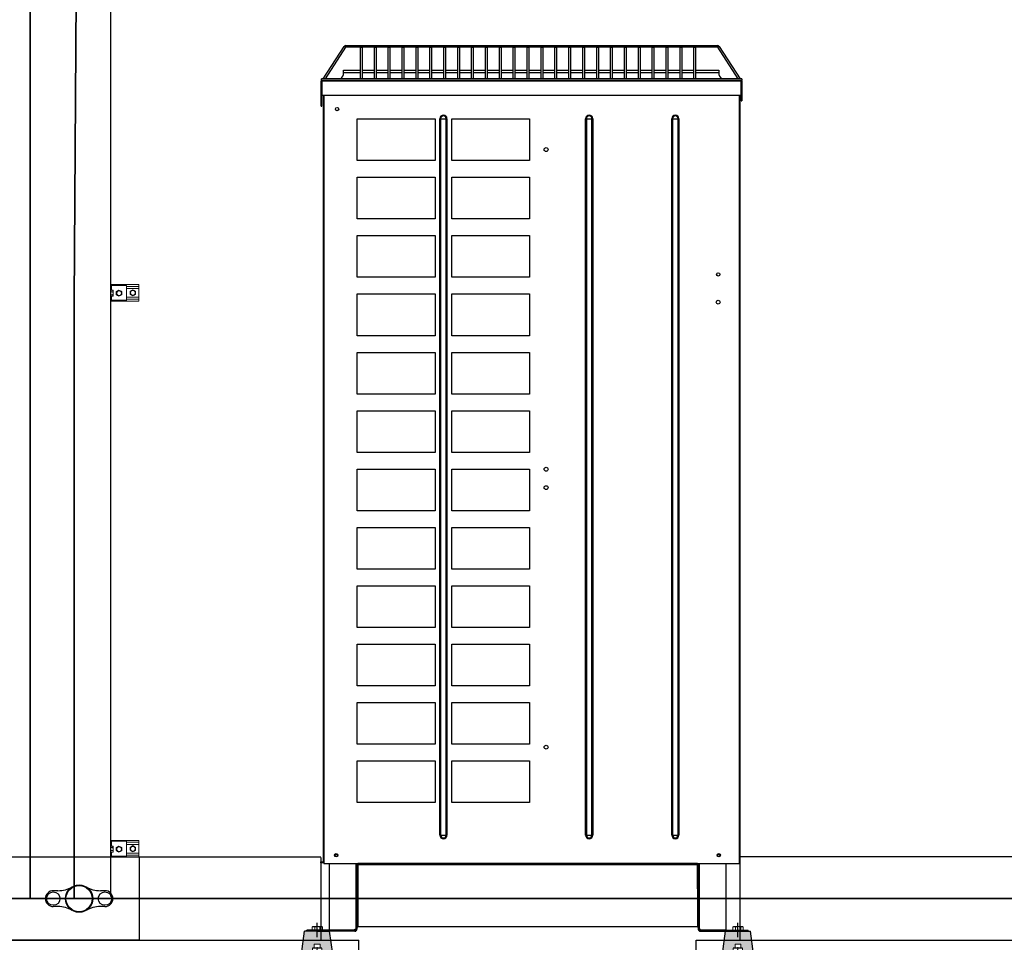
# Model space of a CAD drawing. Extents: x -90708 to 277869, y -117 to 207445.
# Tile 247 of 256: x -62971 to -61199, y 121870 to 123530. Entities that reach past the tile are written whole.
import ezdxf

# ---------------------------------------------------------------- set-up
doc = ezdxf.new("R2010")
doc.units = 0
doc.header["$MEASUREMENT"] = 0
doc.linetypes.add('DASHDOT', pattern=[1, 0.5, -0.25, 0, -0.25])
doc.linetypes.add('SLD-Sólida', pattern=[0])
doc.layers.get('0').update_dxf_attribs({"linetype": 'CONTINUOUS'})
for name, color, linetype in [('01-HLS2129_DESENHO COTADO', 7, 'CONTINUOUS'), ('ARQ - EQUIPO CONDENSADORA', 40, 'CONTINUOUS'), ('ARQ-DERIVADORES', 10, 'CONTINUOUS'), ('ARQ-ELETROCALHA', 92, 'CONTINUOUS'), ('ARQ-GRELHAS', 30, 'CONTINUOUS'), ('ARQ-MÓVEIS', 170, 'CONTINUOUS'), ('ARQ-TEXTO4', 4, 'CONTINUOUS')]:
    doc.layers.add(name, color=color, linetype=linetype)
doc.layers.add('ARQ-COTAS', color=20, linetype='CONTINUOUS', lineweight=18)
doc.layers.add('ARQ-TUBULAÇÃO GÁS FREON', color=170, linetype='CONTINUOUS', lineweight=35)

# ---------------------------------------------------------------- blocks, each defined once
blk = doc.blocks.new('dvdg')
at = {"layer": 'ARQ-MÓVEIS', "linetype": 'DASHDOT', "ltscale": 500}
h = blk.add_hatch(color=256, dxfattribs=at)
h.dxf.hatch_style = 1
edge = h.paths.add_edge_path()
edge.add_line((5.2, 23.9), (5.2, 17))
edge.add_line((5.2, 17), (8.3, 17))
edge.add_spline(control_points=[(8.3, 17), (8.3, 17), (8.3, 16.9), (8.3, 16.6), (8.3, 16.3)], knot_values=[0.083291, 0.083291, 0.083291, 0.083291, 0.268632, 1, 1, 1, 1], degree=3, periodic=0)
edge.add_line((8.3, 16.3), (8.3, 9.1))
edge.add_spline(control_points=[(8.3, 9.1), (8.3, 8.8), (8.3, 8.4), (8.3, 8.3), (8.3, 8.3)], knot_values=[0, 0, 0, 0, 0.731368, 1, 1, 1, 1], degree=3, periodic=0)
edge.add_line((8.3, 8.3), (11, 8.3))
edge.add_line((11, 8.3), (11, 6.4))
edge.add_line((11, 6.4), (28, 6.4))
edge.add_line((28, 6.4), (22.5, 47.4))
edge.add_line((22.5, 47.4), (0, 47.4))
edge.add_line((0, 47.4), (-22.5, 47.4))
edge.add_line((-22.5, 47.4), (-28, 6.4))
edge.add_line((-28, 6.4), (-11, 6.4))
edge.add_line((-11, 6.4), (-11, 8.3))
edge.add_line((-11, 8.3), (-8.3, 8.3))
edge.add_spline(control_points=[(-8.3, 8.3), (-8.3, 8.3), (-8.3, 8.4), (-8.3, 8.8), (-8.3, 9.1)], knot_values=[0, 0, 0, 0, 0.268632, 1, 1, 1, 1], degree=3, periodic=0)
edge.add_line((-8.3, 9.1), (-8.3, 16.3))
edge.add_spline(control_points=[(-8.3, 16.3), (-8.3, 16.6), (-8.3, 17), (-8.3, 17), (-8.3, 17)], knot_values=[0, 0, 0, 0, 0.731368, 1, 1, 1, 1], degree=3, periodic=0)
edge.add_line((-8.3, 17), (-5.2, 17))
edge.add_line((-5.2, 17), (-5.2, 23.9))
edge.add_line((-5.2, 23.9), (5.2, 23.9))
at = {"color": 7, "linetype": 'SLD-Sólida', "lineweight": 15}
for p, q in [((-5.2, 23.9), (-5.2, 17)), ((-5.2, 23.9), (5.2, 23.9)), ((0, 8.3), (0, 18.7)), ((5.2, 17), (5.2, 23.9)), ((-11, 8.3), (-11, 6.4)), ((11, 8.3), (-11, 8.3)), ((11, 6.4), (-11, 6.4)), ((-8.3, 16.3), (-8.3, 9.1)), ((-8.3, 8.3), (-4.1, 8.3)), ((-6.5, 0), (-6.5, -90.7)), ((-6.5, 0), (6.5, 0)), ((-5.2, 6.4), (-5.2, 0)), ((-4.1, 8.3), (4.1, 8.3)), ((0, 16.3), (0, 9.1)), ((8.3, 8.3), (4.1, 8.3)), ((5.2, 0), (5.2, 6.4)), ((6.5, -90.7), (6.5, 0)), ((8.3, 16.3), (8.3, 9.1)), ((11, 6.4), (11, 8.3)), ((-4.2, -90.7), (-7.8, -103.7)), ((-7.8, -103.7), (7.8, -103.7)), ((-6.5, -90.7), (6.5, -90.7)), ((7.8, -103.7), (4.2, -90.7))]:
    blk.add_line(p, q, dxfattribs=at)
for points, knots in [([(-8.3, 16.3), (-7.6, 16.5), (-6.3, 16.9), (-4.9, 17), (-4.1, 17)], [0, 0, 0, 0, 0.495465, 1, 1, 1, 1]), ([(-8.3, 17), (-8.3, 17), (-8.3, 17), (-8.3, 16.6), (-8.3, 16.3)], [0, 0, 0, 0, 0.268632, 1, 1, 1, 1]), ([(-8.3, 9.1), (-7.6, 8.8), (-6.3, 8.4), (-4.9, 8.3), (-4.1, 8.3)], [0, 0, 0, 0, 0.495465, 1, 1, 1, 1]), ([(-8.3, 8.3), (-8.3, 8.3), (-8.3, 8.4), (-8.3, 8.8), (-8.3, 9.1)], [0, 0, 0, 0, 0.268632, 1, 1, 1, 1]), ([(-4.1, 17), (-4, 17), (-3.3, 17), (-1.9, 16.9), (-0.6, 16.5), (0, 16.3)], [0, 0, 0, 0, 0.070091, 0.530777, 1, 1, 1, 1]), ([(-4.1, 8.3), (-4, 8.3), (-3.3, 8.3), (-1.9, 8.5), (-0.6, 8.9), (0, 9.1)], [0, 0, 0, 0, 0.070091, 0.530776, 1, 1, 1, 1]), ([(0, 16.3), (0.7, 16.5), (2, 16.9), (3.4, 17), (4.1, 17)], [0, 0, 0, 0, 0.495466, 1, 1, 1, 1]), ([(0, 9.1), (0.7, 8.8), (2, 8.4), (3.4, 8.3), (4.1, 8.3)], [0, 0, 0, 0, 0.495466, 1, 1, 1, 1]), ([(4.1, 17), (4.2, 17), (5, 17), (6.4, 16.9), (7.7, 16.5), (8.3, 16.3)], [0, 0, 0, 0, 0.070092, 0.530777, 1, 1, 1, 1]), ([(4.1, 8.3), (4.2, 8.3), (5, 8.3), (6.4, 8.5), (7.7, 8.9), (8.3, 9.1)], [0, 0, 0, 0, 0.070092, 0.530777, 1, 1, 1, 1]), ([(8.3, 17), (8.3, 17), (8.3, 17), (8.3, 16.6), (8.3, 16.3)], [0, 0, 0, 0, 0.268632, 1, 1, 1, 1]), ([(8.3, 8.3), (8.3, 8.3), (8.3, 8.4), (8.3, 8.8), (8.3, 9.1)], [0, 0, 0, 0, 0.268632, 1, 1, 1, 1])]:
    blk.add_open_spline(points, degree=3, knots=knots, dxfattribs=at)
at = {"layer": 'ARQ-GRELHAS'}
for p, q in [((30, 6.4), (-30, 6.4)), ((-30, 6.4), (-30, 0)), ((-30, 0), (30, 0)), ((30, 0), (30, 6.4))]:
    blk.add_line(p, q, dxfattribs=at)
at = {"layer": 'ARQ-GRELHAS', "linetype": 'DASHDOT', "ltscale": 500}
blk.add_line((0, -11.3), (0, 14.4), dxfattribs=at)
at = {"layer": 'ARQ-MÓVEIS', "linetype": 'DASHDOT', "ltscale": 500}
blk.add_line((0, 36.7), (0, 62.2), dxfattribs=at)
at = {"layer": 'ARQ-MÓVEIS'}
for p, q in [((0, 47.4), (0, 61)), ((-28, 6.4), (-22.5, 47.4)), ((0, 47.4), (-22.5, 47.4)), ((0, 47.4), (22.5, 47.4)), ((28, 6.4), (22.5, 47.4))]:
    blk.add_line(p, q, dxfattribs=at)
at = {"layer": 'ARQ-TEXTO4'}
blk.add_line((-8.3, 17), (8.3, 17), dxfattribs=at)
blk = doc.blocks.new('rhrthhwe')
at = {"color": 7, "linetype": 'SLD-Sólida', "lineweight": 15}
for p, q in [((-8, 6.1), (-9.3, 5.3)), ((-9.3, 0), (-9.3, 5.3)), ((9.3, 0), (-9.3, 0)), ((-7, 6.1), (-8, 6.1)), ((0, 6.1), (-7, 6.1)), ((-4.6, 0), (-4.6, 5.3)), ((0, 6.1), (7, 6.1)), ((4.6, 0), (4.6, 5.3)), ((8, 6.1), (7, 6.1)), ((9.3, 5.3), (8, 6.1)), ((9.3, 0), (9.3, 5.3))]:
    blk.add_line(p, q, dxfattribs=at)
for points, knots in [([(-9.3, 5.3), (-8.9, 5.5), (-8.1, 5.9), (-7.4, 6), (-7, 6.1)], [0, 0, 0, 0, 0.495457, 1, 1, 1, 1]), ([(-7, 6.1), (-6.9, 6.1), (-6.5, 6.1), (-5.7, 5.9), (-5, 5.5), (-4.6, 5.3)], [0, 0, 0, 0, 0.070086, 0.530781, 1, 1, 1, 1]), ([(-4.6, 5.3), (-4.4, 5.4), (-2.8, 5.8), (-1.3, 6), (0, 6.1)], [0, 0, 0, 0, 0.1886965, 1, 1, 1, 1]), ([(0, 6.1), (0.3, 6.1), (1.9, 6), (3.4, 5.6), (4.6, 5.3)], [0, 0, 0, 0, 0.214377, 1, 1, 1, 1]), ([(4.6, 5.3), (5, 5.5), (5.8, 5.9), (6.6, 6), (7, 6.1)], [0, 0, 0, 0, 0.495446, 1, 1, 1, 1]), ([(7, 6.1), (7, 6.1), (7.4, 6.1), (8.2, 5.9), (8.9, 5.5), (9.3, 5.3)], [0, 0, 0, 0, 0.070065, 0.53077, 1, 1, 1, 1])]:
    blk.add_open_spline(points, degree=3, knots=knots, dxfattribs=at)
blk = doc.blocks.new('wergewrw')
at = {"layer": 'ARQ-DERIVADORES'}
for p, q in [((81267.4, 130526.1), (81259.1, 130526.1)), ((81352, 130526.1), (81343.7, 130526.1)), ((81267.4, 130497.6), (81259.1, 130497.6)), ((81352, 130497.6), (81343.7, 130497.6))]:
    blk.add_line(p, q, dxfattribs=at)
for centre, radius in [((81305.5, 130511.8), 24.6), ((81305.5, 130511.8), 23.6), ((81259.1, 130511.8), 12), ((81352, 130511.8), 12)]:
    blk.add_circle(centre, radius, dxfattribs=at)
for centre, radius, start, end in [((81267.4, 130577.1), 51, 270, 300.3114), ((81343.7, 130577.1), 51, 239.6886, 270), ((81259.1, 130511.8), 14.3, 90, 270), ((81352, 130511.8), 14.3, 270, 90), ((81267.4, 130446.6), 51, 59.6886, 90), ((81343.7, 130446.6), 51, 90, 120.3114)]:
    blk.add_arc(centre, radius, start, end, dxfattribs=at)
blk = doc.blocks.new('rgerqfaa4')
at = {"layer": 'ARQ-ELETROCALHA', "linetype": 'SLD-Sólida', "lineweight": 15}
for p, q in [((69810.3, 135638.4), (69860.3, 135638.4)), ((69810.3, 135638.4), (69810.3, 135608.8)), ((69810.3, 135636.9), (69838.3, 135636.9)), ((69811.6, 135636.9), (69811.6, 135628.4)), ((69838.3, 135636.9), (69838.3, 135608.8)), ((69838.3, 135635.2), (69860.3, 135635.2)), ((69860.3, 135638.4), (69860.3, 135608.8)), ((69810.6, 135628.4), (69813.8, 135628.4)), ((69810.6, 135625.6), (69813.8, 135625.6)), ((69810.6, 135620.1), (69813.8, 135620.1)), ((69810.6, 135617.3), (69813.8, 135617.3)), ((69811.6, 135610.3), (69811.6, 135617.3)), ((69813.8, 135628.4), (69814.2, 135627.7)), ((69813.8, 135625.6), (69814.2, 135627)), ((69813.8, 135617.3), (69814.2, 135618.7)), ((69814.2, 135618), (69813.8, 135617.3)), ((69814.2, 135627.7), (69814.2, 135627)), ((69814.2, 135627), (69814.2, 135622.9)), ((69814.2, 135622.9), (69814.2, 135618.7)), ((69814.2, 135618.7), (69814.2, 135618)), ((69820.1, 135625.6), (69822.5, 135627)), ((69824.9, 135617.3), (69822.5, 135618.7)), ((69824.9, 135628.4), (69827.3, 135627)), ((69829.8, 135620.1), (69827.3, 135618.7)), ((69838.3, 135631.4), (69860.3, 135631.4)), ((69845, 135626.4), (69847.4, 135627.8)), ((69849.8, 135618), (69847.4, 135619.4)), ((69849.8, 135629.2), (69852.2, 135627.8)), ((69854.6, 135620.8), (69852.2, 135619.4)), ((69860.3, 135615.8), (69860.3, 135631.4)), ((69810.3, 135610.3), (69838.3, 135610.3)), ((69810.3, 135608.8), (69838.3, 135608.8)), ((69838.3, 135615.8), (69860.3, 135615.8)), ((69838.3, 135612), (69860.3, 135612)), ((69838.3, 135608.8), (69860.3, 135608.8))]:
    blk.add_line(p, q, dxfattribs=at)
for centre in [(69825, 135622.7), (69849.9, 135623.5)]:
    blk.add_circle(centre, 4.21, dxfattribs=at)
for centre, start, end in [((69824.9, 135622.9), 120, 180), ((69824.9, 135622.9), 180, 240), ((69824.9, 135622.9), 60, 120), ((69824.9, 135622.9), 240, 300), ((69824.9, 135622.9), 0, 60), ((69824.9, 135622.9), 300, 0), ((69849.8, 135623.6), 120, 180), ((69849.8, 135623.6), 180, 240), ((69849.8, 135623.6), 60, 120), ((69849.8, 135623.6), 240, 300), ((69849.8, 135623.6), 0, 60), ((69849.8, 135623.6), 300, 0)]:
    blk.add_arc(centre, 4.81, start, end, dxfattribs=at)
for points, knots in [([(69814.2, 135627), (69814.2, 135627.1), (69814.2, 135627.5), (69814, 135628), (69813.8, 135628.4)], [0, 0, 0, 0, 0.070215, 1, 1, 1, 1]), ([(69814.2, 135622.9), (69814.1, 135623.6), (69814.1, 135624.5), (69813.8, 135625.4), (69813.8, 135625.6)], [0, 0, 0, 0, 0.776287, 1, 1, 1, 1]), ([(69813.8, 135620.1), (69813.9, 135620.8), (69814.2, 135621.7), (69814.2, 135622.6), (69814.2, 135622.9)], [0, 0, 0, 0, 0.758148, 1, 1, 1, 1]), ([(69814.2, 135618.7), (69814.2, 135618.7), (69814.2, 135619.2), (69814, 135619.7), (69813.8, 135620.1)], [0, 0, 0, 0, 0.070215, 1, 1, 1, 1]), ([(69820.1, 135622.9), (69820.1, 135623.6), (69820.1, 135624.5), (69820.1, 135625.4), (69820.1, 135625.6)], [0, 0, 0, 0, 0.7762873, 1, 1, 1, 1]), ([(69820.1, 135620.1), (69820.1, 135620.8), (69820.1, 135621.7), (69820.1, 135622.6), (69820.1, 135622.9)], [0, 0, 0, 0, 0.7581484, 1, 1, 1, 1]), ([(69822.5, 135618.7), (69822.5, 135618.7), (69821.7, 135619.2), (69820.9, 135619.7), (69820.1, 135620.1)], [0, 0, 0, 0, 0.070215, 1, 1, 1, 1]), ([(69822.5, 135627), (69822.6, 135627.1), (69823.4, 135627.5), (69824.2, 135628), (69824.9, 135628.4)], [0, 0, 0, 0, 0.070215, 1, 1, 1, 1]), ([(69827.3, 135618.7), (69827.3, 135618.7), (69826.5, 135618.2), (69825.7, 135617.7), (69824.9, 135617.3)], [0, 0, 0, 0, 0.070215, 1, 1, 1, 1]), ([(69827.3, 135627), (69827.4, 135627), (69828.2, 135626.5), (69829, 135626.1), (69829.8, 135625.6)], [0, 0, 0, 0, 0.070215, 1, 1, 1, 1]), ([(69829.8, 135625.6), (69829.8, 135625.4), (69829.8, 135624.5), (69829.8, 135623.6), (69829.8, 135622.9)], [0, 0, 0, 0, 0.2237127, 1, 1, 1, 1]), ([(69829.8, 135622.9), (69829.8, 135622.6), (69829.8, 135621.7), (69829.8, 135620.8), (69829.8, 135620.1)], [0, 0, 0, 0, 0.2418516, 1, 1, 1, 1]), ([(69845, 135623.6), (69845, 135624.3), (69845, 135625.3), (69845, 135626.2), (69845, 135626.4)], [0, 0, 0, 0, 0.776286, 1, 1, 1, 1]), ([(69845, 135620.8), (69845, 135621.5), (69845, 135622.4), (69845, 135623.4), (69845, 135623.6)], [0, 0, 0, 0, 0.758148, 1, 1, 1, 1]), ([(69847.4, 135619.4), (69847.4, 135619.5), (69846.6, 135619.9), (69845.8, 135620.4), (69845, 135620.8)], [0, 0, 0, 0, 0.070212, 1, 1, 1, 1]), ([(69847.4, 135627.8), (69847.5, 135627.8), (69848.3, 135628.3), (69849.1, 135628.7), (69849.8, 135629.2)], [0, 0, 0, 0, 0.070219, 1, 1, 1, 1]), ([(69852.2, 135619.4), (69852.2, 135619.4), (69851.4, 135618.9), (69850.6, 135618.5), (69849.8, 135618)], [0, 0, 0, 0, 0.070212, 1, 1, 1, 1]), ([(69852.2, 135627.8), (69852.3, 135627.7), (69853.1, 135627.3), (69853.9, 135626.8), (69854.6, 135626.4)], [0, 0, 0, 0, 0.070218, 1, 1, 1, 1]), ([(69854.6, 135626.4), (69854.6, 135626.2), (69854.6, 135625.3), (69854.6, 135624.3), (69854.6, 135623.6)], [0, 0, 0, 0, 0.223714, 1, 1, 1, 1]), ([(69854.6, 135623.6), (69854.6, 135623.4), (69854.6, 135622.4), (69854.6, 135621.5), (69854.6, 135620.8)], [0, 0, 0, 0, 0.241852, 1, 1, 1, 1])]:
    blk.add_open_spline(points, degree=3, knots=knots, dxfattribs=at)

msp = doc.modelspace()

# ---------------------------------------------------------------- linework, layer by layer
at = {"layer": '01-HLS2129_DESENHO COTADO', "color": 7, "linetype": 'Continuous'}
for p, q in [((-62454.139, 121890.354), (-62454.139, 121892.304)), ((-61659.937, 121890.354), (-61659.937, 121892.304))]:
    msp.add_line(p, q, dxfattribs=at)
at = {"layer": 'ARQ - EQUIPO CONDENSADORA', "linetype": 'Continuous'}
for p, q in [((-62424.913, 123423.705), (-62386.984, 123482.111)), ((-62386.984, 123482.111), (-62384.468, 123480.477)), ((-62384.048, 123483.705), (-61715.149, 123483.705)), ((-62384.048, 123483.705), (-62384.048, 123480.705)), ((-61715.149, 123483.705), (-61715.149, 123480.705)), ((-61712.214, 123482.111), (-61714.73, 123480.477)), ((-61712.214, 123482.111), (-61674.284, 123423.705)), ((-62384.468, 123480.477), (-62421.336, 123423.705)), ((-62357.599, 123480.705), (-62384.048, 123480.705)), ((-62357.599, 123479.794), (-62357.599, 123480.705)), ((-62357.599, 123423.705), (-62357.599, 123479.794)), ((-62354.599, 123480.705), (-62354.599, 123479.794)), ((-62332.599, 123480.705), (-62354.599, 123480.705)), ((-62354.599, 123479.794), (-62354.599, 123423.705)), ((-62332.599, 123479.794), (-62332.599, 123480.705)), ((-62332.599, 123423.705), (-62332.599, 123479.794)), ((-62329.599, 123480.705), (-62329.599, 123479.794)), ((-62307.599, 123480.705), (-62329.599, 123480.705)), ((-62329.599, 123479.794), (-62329.599, 123423.705)), ((-62307.599, 123479.794), (-62307.599, 123480.705)), ((-62307.599, 123423.705), (-62307.599, 123479.794)), ((-62304.599, 123480.705), (-62304.599, 123479.794)), ((-62282.599, 123480.705), (-62304.599, 123480.705)), ((-62304.599, 123479.794), (-62304.599, 123423.705)), ((-62282.599, 123479.794), (-62282.599, 123480.705)), ((-62282.599, 123423.705), (-62282.599, 123479.794)), ((-62279.599, 123480.705), (-62279.599, 123479.794)), ((-62257.599, 123480.705), (-62279.599, 123480.705)), ((-62279.599, 123479.794), (-62279.599, 123423.705)), ((-62257.599, 123479.794), (-62257.599, 123480.705)), ((-62257.599, 123423.705), (-62257.599, 123479.794)), ((-62254.599, 123480.705), (-62254.599, 123479.794)), ((-62232.599, 123480.705), (-62254.599, 123480.705)), ((-62254.599, 123479.794), (-62254.599, 123423.705)), ((-62232.599, 123479.794), (-62232.599, 123480.705)), ((-62232.599, 123423.705), (-62232.599, 123479.794)), ((-62229.599, 123480.705), (-62229.599, 123479.794)), ((-62207.599, 123480.705), (-62229.599, 123480.705)), ((-62229.599, 123479.794), (-62229.599, 123423.705)), ((-62207.599, 123479.794), (-62207.599, 123480.705)), ((-62207.599, 123423.705), (-62207.599, 123479.794)), ((-62204.599, 123480.705), (-62204.599, 123479.794)), ((-62182.599, 123480.705), (-62204.599, 123480.705)), ((-62204.599, 123479.794), (-62204.599, 123423.705)), ((-62182.599, 123479.794), (-62182.599, 123480.705)), ((-62182.599, 123423.705), (-62182.599, 123479.794)), ((-62179.599, 123480.705), (-62179.599, 123479.794)), ((-62157.599, 123480.705), (-62179.599, 123480.705)), ((-62179.599, 123479.794), (-62179.599, 123423.705)), ((-62157.599, 123479.794), (-62157.599, 123480.705)), ((-62157.599, 123423.705), (-62157.599, 123479.794)), ((-62154.599, 123480.705), (-62154.599, 123479.794)), ((-62132.599, 123480.705), (-62154.599, 123480.705)), ((-62154.599, 123479.794), (-62154.599, 123423.705)), ((-62132.599, 123479.794), (-62132.599, 123480.705)), ((-62132.599, 123423.705), (-62132.599, 123479.794)), ((-62129.599, 123480.705), (-62129.599, 123479.794)), ((-62107.599, 123480.705), (-62129.599, 123480.705)), ((-62129.599, 123479.794), (-62129.599, 123423.705)), ((-62107.599, 123479.794), (-62107.599, 123480.705)), ((-62107.599, 123423.705), (-62107.599, 123479.794)), ((-62104.599, 123480.705), (-62104.599, 123479.794)), ((-62082.599, 123480.705), (-62104.599, 123480.705)), ((-62104.599, 123479.794), (-62104.599, 123423.705)), ((-62082.599, 123479.794), (-62082.599, 123480.705)), ((-62082.599, 123423.705), (-62082.599, 123479.794)), ((-62079.599, 123480.705), (-62079.599, 123479.794)), ((-62057.599, 123480.705), (-62079.599, 123480.705)), ((-62079.599, 123479.794), (-62079.599, 123423.705)), ((-62057.599, 123479.794), (-62057.599, 123480.705)), ((-62057.599, 123423.705), (-62057.599, 123479.794)), ((-62054.599, 123480.705), (-62054.599, 123479.794)), ((-62032.599, 123480.705), (-62054.599, 123480.705)), ((-62054.599, 123479.794), (-62054.599, 123423.705)), ((-62032.599, 123479.794), (-62032.599, 123480.705)), ((-62032.599, 123423.705), (-62032.599, 123479.794)), ((-62029.599, 123480.705), (-62029.599, 123479.794)), ((-62007.599, 123480.705), (-62029.599, 123480.705)), ((-62029.599, 123479.794), (-62029.599, 123423.705)), ((-62007.599, 123479.794), (-62007.599, 123480.705)), ((-62007.599, 123423.705), (-62007.599, 123479.794)), ((-62004.599, 123480.705), (-62004.599, 123479.794)), ((-61982.599, 123480.705), (-62004.599, 123480.705)), ((-62004.599, 123479.794), (-62004.599, 123423.705)), ((-61982.599, 123479.794), (-61982.599, 123480.705)), ((-61982.599, 123423.705), (-61982.599, 123479.794)), ((-61979.599, 123480.705), (-61979.599, 123479.794)), ((-61957.599, 123480.705), (-61979.599, 123480.705)), ((-61979.599, 123479.794), (-61979.599, 123423.705)), ((-61957.599, 123479.794), (-61957.599, 123480.705)), ((-61957.599, 123423.705), (-61957.599, 123479.794)), ((-61954.599, 123480.705), (-61954.599, 123479.794)), ((-61932.599, 123480.705), (-61954.599, 123480.705)), ((-61954.599, 123479.794), (-61954.599, 123423.705)), ((-61932.599, 123479.794), (-61932.599, 123480.705)), ((-61932.599, 123423.705), (-61932.599, 123479.794)), ((-61929.599, 123480.705), (-61929.599, 123479.794)), ((-61907.599, 123480.705), (-61929.599, 123480.705)), ((-61929.599, 123479.794), (-61929.599, 123423.705)), ((-61907.599, 123479.794), (-61907.599, 123480.705)), ((-61907.599, 123423.705), (-61907.599, 123479.794)), ((-61904.599, 123480.705), (-61904.599, 123479.794)), ((-61882.599, 123480.705), (-61904.599, 123480.705)), ((-61904.599, 123479.794), (-61904.599, 123423.705)), ((-61882.599, 123479.794), (-61882.599, 123480.705)), ((-61882.599, 123423.705), (-61882.599, 123479.794)), ((-61879.599, 123480.705), (-61879.599, 123479.794)), ((-61857.599, 123480.705), (-61879.599, 123480.705)), ((-61879.599, 123479.794), (-61879.599, 123423.705)), ((-61857.599, 123479.794), (-61857.599, 123480.705)), ((-61857.599, 123423.705), (-61857.599, 123479.794)), ((-61854.599, 123480.705), (-61854.599, 123479.794)), ((-61832.599, 123480.705), (-61854.599, 123480.705)), ((-61854.599, 123479.794), (-61854.599, 123423.705)), ((-61832.599, 123479.794), (-61832.599, 123480.705)), ((-61832.599, 123423.705), (-61832.599, 123479.794)), ((-61829.599, 123480.705), (-61829.599, 123479.794)), ((-61807.599, 123480.705), (-61829.599, 123480.705)), ((-61829.599, 123479.794), (-61829.599, 123423.705)), ((-61807.599, 123479.794), (-61807.599, 123480.705)), ((-61807.599, 123423.705), (-61807.599, 123479.794)), ((-61804.599, 123480.705), (-61804.599, 123479.794)), ((-61782.599, 123480.705), (-61804.599, 123480.705)), ((-61804.599, 123479.794), (-61804.599, 123423.705)), ((-61782.599, 123479.794), (-61782.599, 123480.705)), ((-61782.599, 123423.705), (-61782.599, 123479.794)), ((-61779.599, 123480.705), (-61779.599, 123479.794)), ((-61757.599, 123480.705), (-61779.599, 123480.705)), ((-61779.599, 123479.794), (-61779.599, 123423.705)), ((-61757.599, 123479.794), (-61757.599, 123480.705)), ((-61757.599, 123423.705), (-61757.599, 123479.794)), ((-61754.599, 123480.705), (-61754.599, 123479.794)), ((-61715.149, 123480.705), (-61754.599, 123480.705)), ((-61754.599, 123479.794), (-61754.599, 123423.705)), ((-61677.861, 123423.705), (-61714.73, 123480.477)), ((-62388.098, 123434.455), (-62388.098, 123439.455)), ((-62388.098, 123439.455), (-62357.599, 123439.455)), ((-62357.599, 123434.455), (-62388.098, 123434.455)), ((-62354.599, 123439.455), (-62332.599, 123439.455)), ((-62332.599, 123434.455), (-62354.599, 123434.455)), ((-62329.599, 123439.455), (-62307.599, 123439.455)), ((-62307.599, 123434.455), (-62329.599, 123434.455)), ((-62304.599, 123439.455), (-62282.599, 123439.455)), ((-62282.599, 123434.455), (-62304.599, 123434.455)), ((-62279.599, 123439.455), (-62257.599, 123439.455)), ((-62257.599, 123434.455), (-62279.599, 123434.455)), ((-62254.599, 123439.455), (-62232.599, 123439.455)), ((-62232.599, 123434.455), (-62254.599, 123434.455)), ((-62229.599, 123439.455), (-62207.599, 123439.455)), ((-62207.599, 123434.455), (-62229.599, 123434.455)), ((-62204.599, 123439.455), (-62182.599, 123439.455)), ((-62182.599, 123434.455), (-62204.599, 123434.455)), ((-62179.599, 123439.455), (-62157.599, 123439.455)), ((-62157.599, 123434.455), (-62179.599, 123434.455)), ((-62154.599, 123439.455), (-62132.599, 123439.455)), ((-62132.599, 123434.455), (-62154.599, 123434.455)), ((-62129.599, 123439.455), (-62107.599, 123439.455)), ((-62107.599, 123434.455), (-62129.599, 123434.455)), ((-62104.599, 123439.455), (-62082.599, 123439.455)), ((-62082.599, 123434.455), (-62104.599, 123434.455)), ((-62079.599, 123439.455), (-62057.599, 123439.455)), ((-62057.599, 123434.455), (-62079.599, 123434.455)), ((-62054.599, 123439.455), (-62032.599, 123439.455)), ((-62032.599, 123434.455), (-62054.599, 123434.455)), ((-62029.599, 123439.455), (-62007.599, 123439.455)), ((-62007.599, 123434.455), (-62029.599, 123434.455)), ((-62004.599, 123439.455), (-61982.599, 123439.455)), ((-61982.599, 123434.455), (-62004.599, 123434.455)), ((-61979.599, 123439.455), (-61957.599, 123439.455)), ((-61957.599, 123434.455), (-61979.599, 123434.455)), ((-61954.599, 123439.455), (-61932.599, 123439.455)), ((-61932.599, 123434.455), (-61954.599, 123434.455)), ((-61929.599, 123439.455), (-61907.599, 123439.455)), ((-61907.599, 123434.455), (-61929.599, 123434.455)), ((-61904.599, 123439.455), (-61882.599, 123439.455)), ((-61882.599, 123434.455), (-61904.599, 123434.455)), ((-61879.599, 123439.455), (-61857.599, 123439.455)), ((-61857.599, 123434.455), (-61879.599, 123434.455)), ((-61854.599, 123439.455), (-61832.599, 123439.455)), ((-61832.599, 123434.455), (-61854.599, 123434.455)), ((-61829.599, 123439.455), (-61807.599, 123439.455)), ((-61807.599, 123434.455), (-61829.599, 123434.455)), ((-61804.599, 123439.455), (-61782.599, 123439.455)), ((-61782.599, 123434.455), (-61804.599, 123434.455)), ((-61779.599, 123439.455), (-61757.599, 123439.455)), ((-61757.599, 123434.455), (-61779.599, 123434.455)), ((-61754.599, 123439.455), (-61713.098, 123439.455)), ((-61713.098, 123434.455), (-61754.599, 123434.455)), ((-61713.098, 123439.455), (-61713.098, 123434.455)), ((-62428.099, 123419.454), (-62426.849, 123419.454)), ((-62428.099, 123374.455), (-62428.099, 123419.454)), ((-61671.599, 123423.705), (-62427.599, 123423.705)), ((-62427.599, 123420.705), (-62427.599, 123423.705)), ((-62426.848, 123420.705), (-62427.599, 123420.705)), ((-62426.849, 123374.455), (-62426.849, 123419.454)), ((-62426.848, 123420.705), (-62426.848, 123420.705)), ((-61672.85, 123420.705), (-62426.848, 123420.705)), ((-62426.848, 123420.705), (-62426.848, 123419.454)), ((-61672.85, 123419.454), (-62426.848, 123419.454)), ((-62426.848, 123419.454), (-62426.848, 123394.455)), ((-61671.599, 123420.705), (-61672.85, 123420.705)), ((-61672.85, 123419.454), (-61672.85, 123420.705)), ((-61672.85, 123394.455), (-61672.85, 123419.454)), ((-61672.849, 123419.454), (-61671.599, 123419.454)), ((-61672.849, 123419.454), (-61672.849, 123384.455)), ((-61671.599, 123423.705), (-61671.599, 123420.705)), ((-61671.599, 123419.454), (-61671.599, 123384.455)), ((-62426.848, 123394.455), (-61672.85, 123394.455)), ((-62424.599, 123394.455), (-62424.599, 122015.354)), ((-62423.349, 123394.455), (-62423.349, 122015.354)), ((-61676.289, 123394.455), (-61676.289, 122011.954)), ((-61675.039, 123394.455), (-61675.039, 122011.954)), ((-61672.849, 123384.455), (-61671.599, 123384.455)), ((-62428.099, 123374.455), (-62426.849, 123374.455)), ((-62363.349, 123276.704), (-62363.349, 123351.704)), ((-62363.349, 123351.704), (-62223.349, 123351.704)), ((-62223.349, 123351.704), (-62223.349, 123276.704)), ((-62214.71, 122063.094), (-62214.71, 123352.054)), ((-62214.71, 123352.054), (-62213.349, 123352.054)), ((-62213.349, 123352.054), (-62213.349, 122063.094)), ((-62213.349, 123352.054), (-62203.349, 123352.054)), ((-62201.987, 123352.054), (-62203.349, 123352.054)), ((-62203.349, 122063.094), (-62203.349, 123352.054)), ((-62201.987, 123352.054), (-62201.987, 122063.094)), ((-62193.349, 123276.704), (-62193.349, 123351.704)), ((-62193.349, 123351.704), (-62053.349, 123351.704)), ((-62053.349, 123351.704), (-62053.349, 123276.704)), ((-61952.45, 122063.099), (-61952.45, 123352.059)), ((-61952.45, 123352.059), (-61951.089, 123352.059)), ((-61951.089, 123352.059), (-61951.089, 122063.099)), ((-61951.089, 123352.059), (-61941.089, 123352.059)), ((-61939.727, 123352.059), (-61941.089, 123352.059)), ((-61941.089, 122063.099), (-61941.089, 123352.059)), ((-61939.727, 123352.059), (-61939.727, 122063.099)), ((-61797.45, 122063.099), (-61797.45, 123352.059)), ((-61797.45, 123352.059), (-61796.089, 123352.059)), ((-61796.089, 123352.059), (-61796.089, 122063.099)), ((-61796.089, 123352.059), (-61786.089, 123352.059)), ((-61784.727, 123352.059), (-61786.089, 123352.059)), ((-61786.089, 122063.099), (-61786.089, 123352.059)), ((-61784.727, 123352.059), (-61784.727, 122063.099)), ((-62223.349, 123276.704), (-62363.349, 123276.704)), ((-62053.349, 123276.704), (-62193.349, 123276.704)), ((-62363.349, 123171.704), (-62363.349, 123246.704)), ((-62363.349, 123246.704), (-62223.349, 123246.704)), ((-62223.349, 123246.704), (-62223.349, 123171.704)), ((-62193.349, 123171.704), (-62193.349, 123246.704)), ((-62193.349, 123246.704), (-62053.349, 123246.704)), ((-62053.349, 123246.704), (-62053.349, 123171.704)), ((-62223.349, 123171.704), (-62363.349, 123171.704)), ((-62053.349, 123171.704), (-62193.349, 123171.704)), ((-62363.349, 123066.704), (-62363.349, 123141.704)), ((-62363.349, 123141.704), (-62223.349, 123141.704)), ((-62223.349, 123141.704), (-62223.349, 123066.704)), ((-62193.349, 123066.704), (-62193.349, 123141.704)), ((-62193.349, 123141.704), (-62053.349, 123141.704)), ((-62053.349, 123141.704), (-62053.349, 123066.704)), ((-62223.349, 123066.704), (-62363.349, 123066.704)), ((-62053.349, 123066.704), (-62193.349, 123066.704)), ((-62363.349, 122961.704), (-62363.349, 123036.704)), ((-62363.349, 123036.704), (-62223.349, 123036.704)), ((-62223.349, 123036.704), (-62223.349, 122961.704)), ((-62193.349, 122961.704), (-62193.349, 123036.704)), ((-62193.349, 123036.704), (-62053.349, 123036.704)), ((-62053.349, 123036.704), (-62053.349, 122961.704)), ((-62223.349, 122961.704), (-62363.349, 122961.704)), ((-62053.349, 122961.704), (-62193.349, 122961.704)), ((-62363.349, 122856.704), (-62363.349, 122931.704)), ((-62363.349, 122931.704), (-62223.349, 122931.704)), ((-62223.349, 122931.704), (-62223.349, 122856.704)), ((-62193.349, 122856.704), (-62193.349, 122931.704)), ((-62193.349, 122931.704), (-62053.349, 122931.704)), ((-62053.349, 122931.704), (-62053.349, 122856.704)), ((-62223.349, 122856.704), (-62363.349, 122856.704)), ((-62053.349, 122856.704), (-62193.349, 122856.704)), ((-62363.349, 122751.704), (-62363.349, 122826.704)), ((-62363.349, 122826.704), (-62223.349, 122826.704)), ((-62223.349, 122826.704), (-62223.349, 122751.704)), ((-62193.349, 122751.704), (-62193.349, 122826.704)), ((-62193.349, 122826.704), (-62053.349, 122826.704)), ((-62053.349, 122826.704), (-62053.349, 122751.704)), ((-62223.349, 122751.704), (-62363.349, 122751.704)), ((-62053.349, 122751.704), (-62193.349, 122751.704)), ((-62363.349, 122646.704), (-62363.349, 122721.704)), ((-62363.349, 122721.704), (-62223.349, 122721.704)), ((-62223.349, 122721.704), (-62223.349, 122646.704)), ((-62193.349, 122646.704), (-62193.349, 122721.704)), ((-62193.349, 122721.704), (-62053.349, 122721.704)), ((-62053.349, 122721.704), (-62053.349, 122646.704)), ((-62223.349, 122646.704), (-62363.349, 122646.704)), ((-62053.349, 122646.704), (-62193.349, 122646.704)), ((-62363.349, 122541.704), (-62363.349, 122616.704)), ((-62363.349, 122616.704), (-62223.349, 122616.704)), ((-62223.349, 122616.704), (-62223.349, 122541.704)), ((-62193.349, 122541.704), (-62193.349, 122616.704)), ((-62193.349, 122616.704), (-62053.349, 122616.704)), ((-62053.349, 122616.704), (-62053.349, 122541.704)), ((-62223.349, 122541.704), (-62363.349, 122541.704)), ((-62053.349, 122541.704), (-62193.349, 122541.704)), ((-62363.349, 122436.704), (-62363.349, 122511.704)), ((-62363.349, 122511.704), (-62223.349, 122511.704)), ((-62223.349, 122511.704), (-62223.349, 122436.704)), ((-62193.349, 122436.704), (-62193.349, 122511.704)), ((-62193.349, 122511.704), (-62053.349, 122511.704)), ((-62053.349, 122511.704), (-62053.349, 122436.704)), ((-62223.349, 122436.704), (-62363.349, 122436.704)), ((-62053.349, 122436.704), (-62193.349, 122436.704)), ((-62363.349, 122331.704), (-62363.349, 122406.704)), ((-62363.349, 122406.704), (-62223.349, 122406.704)), ((-62223.349, 122406.704), (-62223.349, 122331.704)), ((-62193.349, 122331.704), (-62193.349, 122406.704)), ((-62193.349, 122406.704), (-62053.349, 122406.704)), ((-62053.349, 122406.704), (-62053.349, 122331.704)), ((-62223.349, 122331.704), (-62363.349, 122331.704)), ((-62053.349, 122331.704), (-62193.349, 122331.704)), ((-62363.349, 122226.704), (-62363.349, 122301.704)), ((-62363.349, 122301.704), (-62223.349, 122301.704)), ((-62223.349, 122301.704), (-62223.349, 122226.704)), ((-62193.349, 122226.704), (-62193.349, 122301.704)), ((-62193.349, 122301.704), (-62053.349, 122301.704)), ((-62053.349, 122301.704), (-62053.349, 122226.704)), ((-62223.349, 122226.704), (-62363.349, 122226.704)), ((-62053.349, 122226.704), (-62193.349, 122226.704)), ((-62363.349, 122121.704), (-62363.349, 122196.704)), ((-62363.349, 122196.704), (-62223.349, 122196.704)), ((-62223.349, 122196.704), (-62223.349, 122121.704)), ((-62193.349, 122121.704), (-62193.349, 122196.704)), ((-62193.349, 122196.704), (-62053.349, 122196.704)), ((-62053.349, 122196.704), (-62053.349, 122121.704)), ((-62223.349, 122121.704), (-62363.349, 122121.704)), ((-62053.349, 122121.704), (-62193.349, 122121.704)), ((-62213.349, 122063.094), (-62214.71, 122063.094)), ((-62213.349, 122063.094), (-62203.349, 122063.094)), ((-62203.349, 122063.094), (-62201.987, 122063.094)), ((-61951.089, 122063.099), (-61952.45, 122063.099)), ((-61951.089, 122063.099), (-61941.089, 122063.099)), ((-61941.089, 122063.099), (-61939.727, 122063.099)), ((-61796.089, 122063.099), (-61797.45, 122063.099)), ((-61796.089, 122063.099), (-61786.089, 122063.099)), ((-61786.089, 122063.099), (-61784.727, 122063.099)), ((-62429.139, 122015.354), (-62424.599, 122015.354)), ((-62429.139, 122013.404), (-62429.139, 122015.354)), ((-62423.349, 122013.404), (-62429.139, 122013.404)), ((-62423.349, 122015.354), (-62424.599, 122015.354)), ((-62423.349, 122015.354), (-62423.349, 122011.954)), ((-62423.349, 122011.954), (-61675.039, 122011.954)), ((-62414.139, 122011.954), (-62414.139, 121892.504)), ((-62366.09, 122011.954), (-62366.09, 121893.754)), ((-62364.139, 122011.954), (-62364.139, 121966.854)), ((-62362.588, 122011.954), (-62362.588, 121898.404)), ((-61751.488, 122011.954), (-62362.588, 122011.954)), ((-61751.488, 121966.854), (-61751.488, 122011.954)), ((-61749.937, 122011.954), (-61749.937, 121966.854)), ((-61747.986, 122011.954), (-61747.986, 121893.754)), ((-61699.937, 122011.954), (-61699.937, 121892.504)), ((-62362.588, 122010.404), (-61751.488, 122010.404)), ((-62362.588, 121966.854), (-62364.139, 121966.854)), ((-62364.139, 121966.854), (-62364.139, 121898.404)), ((-62362.588, 121968.404), (-62362.588, 121966.854)), ((-61751.488, 121966.854), (-61751.488, 121898.404)), ((-61749.937, 121966.854), (-61751.488, 121966.854)), ((-61749.937, 121966.854), (-61749.937, 121898.404)), ((-62367.539, 121892.304), (-62454.139, 121892.304)), ((-62367.539, 121890.354), (-62454.139, 121890.354)), ((-62414.139, 121892.504), (-62367.539, 121892.504)), ((-62367.539, 121892.504), (-62367.539, 121893.754)), ((-62367.539, 121893.754), (-62366.09, 121893.754)), ((-62367.539, 121890.354), (-62367.539, 121892.304)), ((-62364.139, 121893.754), (-62366.09, 121893.754)), ((-62364.139, 121898.404), (-62364.139, 121893.754)), ((-62364.139, 121898.404), (-62362.588, 121898.404)), ((-61751.488, 121898.404), (-62362.588, 121898.404)), ((-61751.488, 121898.404), (-61749.937, 121898.404)), ((-61749.937, 121898.404), (-61749.937, 121893.754)), ((-61749.937, 121893.754), (-61747.986, 121893.754)), ((-61746.537, 121893.754), (-61747.986, 121893.754)), ((-61746.537, 121892.504), (-61746.537, 121893.754)), ((-61699.937, 121892.504), (-61746.537, 121892.504)), ((-61746.537, 121890.354), (-61746.537, 121892.304)), ((-61746.537, 121892.304), (-61659.937, 121892.304)), ((-61746.537, 121890.354), (-61659.937, 121890.354))]:
    msp.add_line(p, q, dxfattribs=at)
at = {"layer": 'ARQ - EQUIPO CONDENSADORA', "linetype": 'Continuous', "flags": 128}
for points in [[(-62357.599, 123479.794), (-62357.484, 123480.107), (-62357.159, 123480.372), (-62356.673, 123480.549), (-62356.099, 123480.611), (-62355.525, 123480.549), (-62355.038, 123480.372), (-62354.713, 123480.107), (-62354.599, 123479.794)], [(-62332.599, 123479.794), (-62332.484, 123480.107), (-62332.159, 123480.372), (-62331.673, 123480.549), (-62331.099, 123480.611), (-62330.525, 123480.549), (-62330.038, 123480.372), (-62329.713, 123480.107), (-62329.599, 123479.794)], [(-62307.599, 123479.794), (-62307.484, 123480.107), (-62307.159, 123480.372), (-62306.673, 123480.549), (-62306.099, 123480.611), (-62305.525, 123480.549), (-62305.038, 123480.372), (-62304.713, 123480.107), (-62304.599, 123479.794)], [(-62282.599, 123479.794), (-62282.484, 123480.107), (-62282.159, 123480.372), (-62281.673, 123480.549), (-62281.099, 123480.611), (-62280.525, 123480.549), (-62280.038, 123480.372), (-62279.713, 123480.107), (-62279.599, 123479.794)], [(-62257.599, 123479.794), (-62257.484, 123480.107), (-62257.159, 123480.372), (-62256.673, 123480.549), (-62256.099, 123480.611), (-62255.525, 123480.549), (-62255.038, 123480.372), (-62254.713, 123480.107), (-62254.599, 123479.794)], [(-62232.599, 123479.794), (-62232.484, 123480.107), (-62232.159, 123480.372), (-62231.673, 123480.549), (-62231.099, 123480.611), (-62230.525, 123480.549), (-62230.038, 123480.372), (-62229.713, 123480.107), (-62229.599, 123479.794)], [(-62207.599, 123479.794), (-62207.484, 123480.107), (-62207.159, 123480.372), (-62206.673, 123480.549), (-62206.099, 123480.611), (-62205.525, 123480.549), (-62205.038, 123480.372), (-62204.713, 123480.107), (-62204.599, 123479.794)], [(-62182.599, 123479.794), (-62182.484, 123480.107), (-62182.159, 123480.372), (-62181.673, 123480.549), (-62181.099, 123480.611), (-62180.525, 123480.549), (-62180.038, 123480.372), (-62179.713, 123480.107), (-62179.599, 123479.794)], [(-62157.599, 123479.794), (-62157.484, 123480.107), (-62157.159, 123480.372), (-62156.673, 123480.549), (-62156.099, 123480.611), (-62155.525, 123480.549), (-62155.038, 123480.372), (-62154.713, 123480.107), (-62154.599, 123479.794)], [(-62132.599, 123479.794), (-62132.484, 123480.107), (-62132.159, 123480.372), (-62131.673, 123480.549), (-62131.099, 123480.611), (-62130.525, 123480.549), (-62130.038, 123480.372), (-62129.713, 123480.107), (-62129.599, 123479.794)], [(-62107.599, 123479.794), (-62107.484, 123480.107), (-62107.159, 123480.372), (-62106.673, 123480.549), (-62106.099, 123480.611), (-62105.525, 123480.549), (-62105.038, 123480.372), (-62104.713, 123480.107), (-62104.599, 123479.794)], [(-62082.599, 123479.794), (-62082.484, 123480.107), (-62082.159, 123480.372), (-62081.673, 123480.549), (-62081.099, 123480.611), (-62080.525, 123480.549), (-62080.038, 123480.372), (-62079.713, 123480.107), (-62079.599, 123479.794)], [(-62057.599, 123479.794), (-62057.484, 123480.107), (-62057.159, 123480.372), (-62056.673, 123480.549), (-62056.099, 123480.611), (-62055.525, 123480.549), (-62055.038, 123480.372), (-62054.713, 123480.107), (-62054.599, 123479.794)], [(-62032.599, 123479.794), (-62032.484, 123480.107), (-62032.159, 123480.372), (-62031.673, 123480.549), (-62031.099, 123480.611), (-62030.525, 123480.549), (-62030.038, 123480.372), (-62029.713, 123480.107), (-62029.599, 123479.794)], [(-62007.599, 123479.794), (-62007.484, 123480.107), (-62007.159, 123480.372), (-62006.673, 123480.549), (-62006.099, 123480.611), (-62005.525, 123480.549), (-62005.038, 123480.372), (-62004.713, 123480.107), (-62004.599, 123479.794)], [(-61982.599, 123479.794), (-61982.484, 123480.107), (-61982.159, 123480.372), (-61981.673, 123480.549), (-61981.099, 123480.611), (-61980.525, 123480.549), (-61980.038, 123480.372), (-61979.713, 123480.107), (-61979.599, 123479.794)], [(-61957.599, 123479.794), (-61957.484, 123480.107), (-61957.159, 123480.372), (-61956.673, 123480.549), (-61956.099, 123480.611), (-61955.525, 123480.549), (-61955.038, 123480.372), (-61954.713, 123480.107), (-61954.599, 123479.794)], [(-61932.599, 123479.794), (-61932.484, 123480.107), (-61932.159, 123480.372), (-61931.673, 123480.549), (-61931.099, 123480.611), (-61930.525, 123480.549), (-61930.038, 123480.372), (-61929.713, 123480.107), (-61929.599, 123479.794)], [(-61907.599, 123479.794), (-61907.484, 123480.107), (-61907.159, 123480.372), (-61906.673, 123480.549), (-61906.099, 123480.611), (-61905.525, 123480.549), (-61905.038, 123480.372), (-61904.713, 123480.107), (-61904.599, 123479.794)], [(-61882.599, 123479.794), (-61882.484, 123480.107), (-61882.159, 123480.372), (-61881.673, 123480.549), (-61881.099, 123480.611), (-61880.525, 123480.549), (-61880.038, 123480.372), (-61879.713, 123480.107), (-61879.599, 123479.794)], [(-61857.599, 123479.794), (-61857.484, 123480.107), (-61857.159, 123480.372), (-61856.673, 123480.549), (-61856.099, 123480.611), (-61855.525, 123480.549), (-61855.038, 123480.372), (-61854.713, 123480.107), (-61854.599, 123479.794)], [(-61832.599, 123479.794), (-61832.484, 123480.107), (-61832.159, 123480.372), (-61831.673, 123480.549), (-61831.099, 123480.611), (-61830.525, 123480.549), (-61830.038, 123480.372), (-61829.713, 123480.107), (-61829.599, 123479.794)], [(-61807.599, 123479.794), (-61807.484, 123480.107), (-61807.159, 123480.372), (-61806.673, 123480.549), (-61806.099, 123480.611), (-61805.525, 123480.549), (-61805.038, 123480.372), (-61804.713, 123480.107), (-61804.599, 123479.794)], [(-61782.599, 123479.794), (-61782.484, 123480.107), (-61782.159, 123480.372), (-61781.673, 123480.549), (-61781.099, 123480.611), (-61780.525, 123480.549), (-61780.038, 123480.372), (-61779.713, 123480.107), (-61779.599, 123479.794)], [(-61757.599, 123479.794), (-61757.484, 123480.107), (-61757.159, 123480.372), (-61756.673, 123480.549), (-61756.099, 123480.611), (-61755.525, 123480.549), (-61755.038, 123480.372), (-61754.713, 123480.107), (-61754.599, 123479.794)]]:
    msp.add_lwpolyline(points, dxfattribs=at)
at = {"layer": 'ARQ - EQUIPO CONDENSADORA', "linetype": 'Continuous'}
for centre, radius in [((-62399.599, 123369.454), 3), ((-62023.589, 123296.454), 3.5), ((-61713.989, 123071.954), 3), ((-61713.989, 123021.954), 3.5), ((-62023.589, 122721.454), 3.5), ((-62023.589, 122688.355), 3.5), ((-62023.589, 122221.454), 3.5), ((-62401.339, 122026.954), 3), ((-62401.039, 122026.954), 2.1), ((-61713.039, 122026.954), 3), ((-61713.039, 122026.954), 2.1)]:
    msp.add_circle(centre, radius, dxfattribs=at)
for centre, radius, start, end in [((-62384.048, 123480.205), 3.5, 90, 147), ((-62356.099, 123480.705), 1.5, 0, 180), ((-62331.099, 123480.705), 1.5, 0, 180), ((-62306.099, 123480.705), 1.5, 0, 180), ((-62281.099, 123480.705), 1.5, 0, 180), ((-62256.099, 123480.705), 1.5, 0, 180), ((-62231.099, 123480.705), 1.5, 0, 180), ((-62206.099, 123480.705), 1.5, 0, 180), ((-62181.099, 123480.705), 1.5, 0, 180), ((-62156.099, 123480.705), 1.5, 0, 180), ((-62131.099, 123480.705), 1.5, 0, 180), ((-62106.099, 123480.705), 1.5, 0, 180), ((-62081.099, 123480.705), 1.5, 0, 180), ((-62056.099, 123480.705), 1.5, 0, 180), ((-62031.099, 123480.705), 1.5, 0, 180), ((-62006.099, 123480.705), 1.5, 0, 180), ((-61981.099, 123480.705), 1.5, 0, 180), ((-61956.099, 123480.705), 1.5, 0, 180), ((-61931.099, 123480.705), 1.5, 0, 180), ((-61906.099, 123480.705), 1.5, 0, 180), ((-61881.099, 123480.705), 1.5, 0, 180), ((-61856.099, 123480.705), 1.5, 0, 180), ((-61831.099, 123480.705), 1.5, 0, 180), ((-61806.099, 123480.705), 1.5, 0, 180), ((-61781.099, 123480.705), 1.5, 0, 180), ((-61756.099, 123480.705), 1.5, 0, 180), ((-61715.149, 123480.205), 3.5, 33, 90), ((-62384.048, 123480.205), 0.5, 90, 147), ((-61715.149, 123480.205), 0.5, 33, 90), ((-62401.848, 123434.455), 13.75, 308.572651, 0), ((-61699.348, 123434.455), 13.75, 180, 231.427349), ((-62426.848, 123419.454), 1.251, 90, 180), ((-62426.848, 123419.454), 0.001, 90, 180), ((-61672.85, 123419.454), 1.251, 0, 90), ((-61672.85, 123419.454), 0.001, 0, 90), ((-62208.349, 123352.054), 6.362, 0, 180), ((-61946.089, 123352.059), 6.362, 0, 180), ((-61791.089, 123352.059), 6.362, 0, 180), ((-62208.349, 123352.054), 5, 0, 180), ((-61946.089, 123352.059), 5, 0, 180), ((-61791.089, 123352.059), 5, 0, 180), ((-62208.349, 122063.094), 6.362, 180, 0), ((-62208.349, 122063.094), 5, 180, 0), ((-61946.089, 122063.099), 6.362, 180, 0), ((-61946.089, 122063.099), 5, 180, 0), ((-61791.089, 122063.099), 6.362, 180, 0), ((-61791.089, 122063.099), 5, 180, 0), ((-62367.539, 121893.754), 1.45, 270, 0), ((-62367.539, 121893.754), 3.4, 270, 0), ((-61746.537, 121893.754), 3.4, 180, 270), ((-61746.537, 121893.754), 1.45, 180, 270)]:
    msp.add_arc(centre, radius, start, end, dxfattribs=at)
at = {"layer": 'ARQ-ELETROCALHA'}
for p, q in [((-62806.687, 121952.528), (-62806.687, 125800.327)), ((-62755.851, 122023.999), (-62429.139, 122023.999)), ((-62429.139, 122023.263), (-62429.139, 121873.999)), ((-61112.729, 122023.999), (-61675.039, 122023.999)), ((-61675.039, 122023.999), (-61675.039, 121873.999)), ((-63551.113, 121873.999), (-62360.589, 121873.999))]:
    msp.add_line(p, q, dxfattribs=at)
msp.add_lwpolyline([(-63155.851, 121873.999), (-63155.851, 122023.999), (-62755.851, 122023.999), (-62755.851, 121873.999)], close=True, dxfattribs=at)
at = {"layer": 'ARQ-TEXTO4'}
for p, q in [((-62414.139, 121892.504), (-62414.139, 121892.304)), ((-62360.589, 121842.988), (-62360.589, 121873.999)), ((-61753.487, 121873.999), (-60517.91, 121873.999)), ((-61753.487, 121842.988), (-61753.487, 121873.999))]:
    msp.add_line(p, q, dxfattribs=at)
at = {"layer": 'ARQ-TUBULAÇÃO GÁS FREON'}
for p, q in [((-62952.552, 125800.327), (-62951.786, 121948.999)), ((-62872.622, 123023.999), (-62856.304, 125800.327)), ((-62872.622, 123023.999), (-62872.622, 121948.999)), ((-63155.851, 121948.999), (-62755.851, 121948.999)), ((-62863.821, 121948.999), (-62951.786, 121948.999)), ((-61020.68, 121948.999), (-62871.786, 121948.999)), ((-62856.786, 121948.999), (-62414.139, 121948.999))]:
    msp.add_line(p, q, dxfattribs=at)

# ---------------------------------------------------------------- block references
at = {"layer": 'ARQ-COTAS'}
for p in [(-132616.997, -12584.785), (-132616.997, -13584.785)]:
    msp.add_blockref('rgerqfaa4', p, dxfattribs=at)
at = {"layer": 'ARQ-TEXTO4'}
msp.add_blockref('wergewrw', (-144169.363, -8562.849), dxfattribs=at)
at = {"layer": 'ARQ-TEXTO4', "xscale": -1}
for name, p in [('dvdg', (-62435.589, 121842.988)), ('dvdg', (-61678.487, 121842.988)), ('rhrthhwe', (-62435.203, 121892.445)), ('rhrthhwe', (-61678.101, 121892.445))]:
    msp.add_blockref(name, p, dxfattribs=at)

doc.saveas('drawing.dxf')
